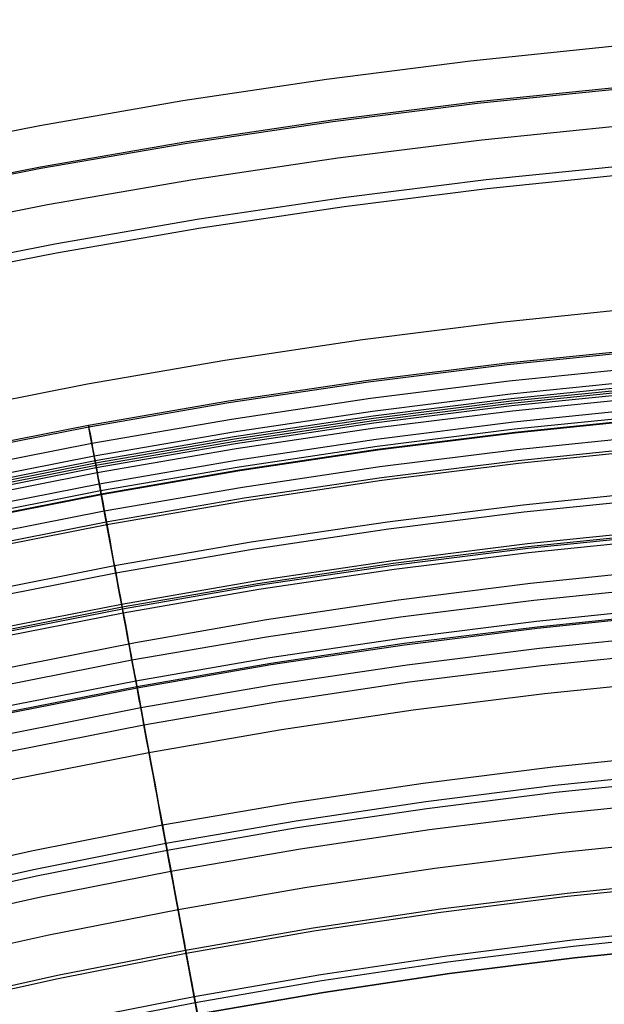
# Model space of a CAD drawing. Header units: millimetres. Extents: x -14 to 488, y -50 to 50.
# Tile 133 of 256: x 291.12 to 294.46, y 30.62 to 36.24. Entities that reach past the tile are written whole.
import ezdxf

# ---------------------------------------------------------------- set-up
doc = ezdxf.new("R2010")
doc.units = ezdxf.units.MM
doc.header["$MEASUREMENT"] = 0
doc.layers.add('Default', color=7, linetype='Continuous')

msp = doc.modelspace()

# ---------------------------------------------------------------- linework, layer by layer
at = {"layer": 'Default'}
for points in [[(297.8295, 36.2367), (297.0008, 36.2272), (296.1725, 36.1987), (295.3451, 36.1513), (294.519, 36.085), (293.6946, 35.9999), (292.8723, 35.8959), (292.0527, 35.7732), (291.236, 35.6317), (290.3741, 35.4614), (289.5165, 35.2702), (288.6639, 35.0582), (287.8166, 34.8257), (286.9752, 34.5727), (286.1401, 34.2994), (285.3119, 34.0059), (284.4911, 33.6925), (283.6444, 33.3448)], [(283.7117, 33.1311), (284.5405, 33.4712), (285.3732, 33.789), (286.2089, 34.0845), (287.0468, 34.3578), (287.8861, 34.6091), (288.7259, 34.8386), (289.5655, 35.0463), (290.4041, 35.2326), (291.241, 35.3977), (292.0753, 35.542), (292.9066, 35.6658), (293.7339, 35.7693), (294.5568, 35.8531), (295.3745, 35.9175), (296.1866, 35.9629), (296.9924, 35.9899), (297.7914, 35.9987), (298.5904, 35.9899)], [(283.7153, 33.1226), (284.5439, 33.4626), (285.3763, 33.7803), (286.2118, 34.0758), (287.0495, 34.3491), (287.8886, 34.6003), (288.7282, 34.8297), (289.5676, 35.0373), (290.406, 35.2236), (291.2426, 35.3887), (292.0768, 35.5329), (292.9078, 35.6567), (293.7349, 35.7602), (294.5576, 35.844), (295.3751, 35.9083), (296.187, 35.9538), (296.9926, 35.9807), (297.7914, 35.9895), (298.5902, 35.9807)], [(283.7976, 32.9289), (284.6213, 33.2669), (285.4489, 33.5828), (286.2795, 33.8765), (287.1123, 34.1482), (287.9465, 34.3979), (288.7812, 34.626), (289.6157, 34.8324), (290.4492, 35.0176), (291.2809, 35.1817), (292.1102, 35.3251), (292.9364, 35.4481), (293.7587, 35.5511), (294.5765, 35.6343), (295.3893, 35.6983), (296.1964, 35.7435), (296.9973, 35.7702), (297.7914, 35.7791), (298.5856, 35.7702)], [(283.8867, 32.7194), (284.7051, 33.0552), (285.5275, 33.3691), (286.3528, 33.6609), (287.1803, 33.9309), (288.0092, 34.179), (288.8386, 34.4056), (289.6677, 34.6108), (290.4959, 34.7947), (291.3224, 34.9578), (292.1464, 35.1003), (292.9673, 35.2225), (293.7843, 35.3248), (294.597, 35.4075), (295.4046, 35.4711), (296.2065, 35.516), (297.0023, 35.5426), (297.7914, 35.5514), (298.5805, 35.5426)], [(283.9067, 32.6721), (284.724, 33.0075), (285.5452, 33.3209), (286.3693, 33.6123), (287.1956, 33.8818), (288.0233, 34.1297), (288.8515, 34.3559), (289.6795, 34.5608), (290.5065, 34.7445), (291.3317, 34.9073), (292.1545, 35.0496), (292.9742, 35.1716), (293.7901, 35.2738), (294.6016, 35.3564), (295.408, 35.4199), (296.2088, 35.4647), (297.0035, 35.4913), (297.7914, 35.5), (298.5794, 35.4913)], [(297.8295, 34.7367), (297.0351, 34.7276), (296.2411, 34.7003), (295.4479, 34.6548), (294.656, 34.5913), (293.8657, 34.5097), (293.0775, 34.41), (292.2918, 34.2924), (291.509, 34.1568), (290.6827, 33.9935), (289.8607, 33.8102), (289.0433, 33.607), (288.2311, 33.3841), (287.4245, 33.1415), (286.624, 32.8796), (285.8301, 32.5983), (285.0433, 32.2978), (284.2316, 31.9645)], [(297.8295, 34.7367), (297.0351, 34.7276), (296.2411, 34.7003), (295.4479, 34.6548), (294.656, 34.5913), (293.8657, 34.5097), (293.0775, 34.41), (292.2918, 34.2924), (291.509, 34.1568), (290.6827, 33.9935), (289.8607, 33.8102), (289.0433, 33.607), (288.2311, 33.3841), (287.4245, 33.1415), (286.624, 32.8796), (285.8301, 32.5983), (285.0433, 32.2978), (284.2316, 31.9645)], [(284.2984, 31.7506), (285.0926, 32.0765), (285.8906, 32.3811), (286.6915, 32.6643), (287.4945, 32.9262), (288.2988, 33.167), (289.1037, 33.3869), (289.9083, 33.586), (290.7119, 33.7645), (291.5139, 33.9228), (292.3135, 34.061), (293.1101, 34.1796), (293.903, 34.2789), (294.6915, 34.3592), (295.4752, 34.4209), (296.2534, 34.4644), (297.0257, 34.4902), (297.7914, 34.4987), (298.5571, 34.4902)], [(284.302, 31.7421), (285.096, 32.068), (285.8938, 32.3724), (286.6944, 32.6556), (287.4972, 32.9174), (288.3013, 33.1582), (289.106, 33.378), (289.9104, 33.577), (290.7138, 33.7555), (291.5156, 33.9137), (292.315, 34.052), (293.1113, 34.1705), (293.904, 34.2698), (294.6924, 34.35), (295.4758, 34.4117), (296.2539, 34.4552), (297.0259, 34.481), (297.7914, 34.4895), (298.5569, 34.481)], [(284.3391, 31.6547), (285.1309, 31.9797), (285.9265, 32.2833), (286.725, 32.5657), (287.5256, 32.8268), (288.3275, 33.0669), (289.1299, 33.2861), (289.9321, 33.4846), (290.7333, 33.6626), (291.5329, 33.8204), (292.3301, 33.9582), (293.1242, 34.0765), (293.9147, 34.1754), (294.7009, 34.2555), (295.4822, 34.317), (296.2581, 34.3604), (297.028, 34.3861), (297.7914, 34.3946), (298.5548, 34.3861)], [(284.3679, 31.5869), (285.1581, 31.9112), (285.9519, 32.2142), (286.7487, 32.4959), (287.5476, 32.7565), (288.3477, 32.9961), (289.1484, 33.2148), (289.9489, 33.4129), (290.7484, 33.5905), (291.5463, 33.7479), (292.3418, 33.8855), (293.1342, 34.0035), (293.923, 34.1022), (294.7075, 34.1821), (295.4872, 34.2435), (296.2614, 34.2868), (297.0296, 34.3125), (297.7914, 34.3209), (298.5532, 34.3125)], [(284.3787, 31.5616), (285.1682, 31.8856), (285.9614, 32.1883), (286.7576, 32.4699), (287.5558, 32.7302), (288.3553, 32.9696), (289.1554, 33.1882), (289.9552, 33.3861), (290.7541, 33.5636), (291.5513, 33.7209), (292.3461, 33.8583), (293.138, 33.9762), (293.9261, 34.0749), (294.71, 34.1547), (295.489, 34.216), (296.2626, 34.2593), (297.0302, 34.285), (297.7914, 34.2934), (298.5526, 34.285)], [(284.3841, 31.5488), (285.1733, 31.8727), (285.9662, 32.1753), (286.762, 32.4567), (287.5599, 32.717), (288.3591, 32.9563), (289.1589, 33.1747), (289.9584, 33.3725), (290.7569, 33.5499), (291.5538, 33.7072), (292.3483, 33.8446), (293.1398, 33.9624), (293.9277, 34.061), (294.7112, 34.1408), (295.4899, 34.2021), (296.2632, 34.2454), (297.0305, 34.271), (297.7914, 34.2795), (298.5523, 34.271)], [(283.6225, 31.153), (284.4059, 31.4976), (285.1938, 31.8209), (285.9854, 32.123), (286.7799, 32.4039), (287.5765, 32.6638), (288.3745, 32.9027), (289.1729, 33.1208), (289.9711, 33.3183), (290.7684, 33.4954), (291.5639, 33.6524), (292.3572, 33.7896), (293.1474, 33.9072), (293.934, 34.0057), (294.7163, 34.0854), (295.4937, 34.1466), (296.2657, 34.1898), (297.0318, 34.2154), (297.7914, 34.2238), (298.551, 34.2154)], [(284.3892, 31.5367), (285.1781, 31.8605), (285.9707, 32.163), (286.7662, 32.4443), (287.5638, 32.7045), (288.3627, 32.9437), (289.1622, 33.162), (289.9614, 33.3598), (290.7596, 33.5371), (291.5562, 33.6943), (292.3504, 33.8316), (293.1416, 33.9494), (293.9292, 34.048), (294.7124, 34.1278), (295.4908, 34.1891), (296.2638, 34.2323), (297.0308, 34.2579), (297.7914, 34.2664), (298.552, 34.2579)], [(284.3946, 31.5242), (285.1832, 31.8478), (285.9755, 32.1501), (286.7706, 32.4313), (287.5679, 32.6914), (288.3665, 32.9305), (289.1656, 33.1488), (289.9645, 33.3465), (290.7624, 33.5237), (291.5587, 33.6809), (292.3526, 33.8182), (293.1435, 33.9359), (293.9307, 34.0344), (294.7137, 34.1142), (295.4917, 34.1754), (296.2644, 34.2187), (297.0311, 34.2443), (297.7914, 34.2527), (298.5517, 34.2443)], [(283.6492, 31.0943), (284.4311, 31.4382), (285.2175, 31.761), (286.0077, 32.0625), (286.8007, 32.3429), (287.5958, 32.6023), (288.3922, 32.8408), (289.1891, 33.0585), (289.9858, 33.2556), (290.7816, 33.4324), (291.5757, 33.5891), (292.3674, 33.726), (293.1561, 33.8434), (293.9412, 33.9417), (294.722, 34.0212), (295.498, 34.0823), (296.2686, 34.1254), (297.0332, 34.1509), (297.7914, 34.1593), (298.5496, 34.1509)], [(283.6659, 31.0576), (284.4469, 31.4011), (285.2324, 31.7234), (286.0216, 32.0246), (286.8137, 32.3047), (287.6078, 32.5638), (288.4033, 32.8019), (289.1993, 33.0194), (289.9951, 33.2163), (290.7899, 33.3928), (291.583, 33.5494), (292.3738, 33.6861), (293.1616, 33.8034), (293.9458, 33.9015), (294.7257, 33.981), (295.5007, 34.042), (296.2704, 34.085), (297.0341, 34.1106), (297.7914, 34.119), (298.5487, 34.1106)], [(283.6733, 31.0413), (284.4539, 31.3846), (285.239, 31.7068), (286.0278, 32.0078), (286.8194, 32.2877), (287.6132, 32.5467), (288.4082, 32.7847), (289.2038, 33.002), (289.9991, 33.1988), (290.7935, 33.3753), (291.5863, 33.5317), (292.3767, 33.6684), (293.1641, 33.7856), (293.9478, 33.8837), (294.7273, 33.9631), (295.5019, 34.0241), (296.2712, 34.0671), (297.0345, 34.0926), (297.7914, 34.101), (298.5483, 34.0926)], [(283.6749, 31.0377), (284.4554, 31.381), (285.2404, 31.7031), (286.0291, 32.0041), (286.8207, 32.2841), (287.6143, 32.543), (288.4093, 32.781), (289.2048, 32.9983), (290, 33.1951), (290.7943, 33.3715), (291.587, 33.5279), (292.3773, 33.6646), (293.1646, 33.7818), (293.9482, 33.8799), (294.7276, 33.9592), (295.5022, 34.0202), (296.2714, 34.0633), (297.0346, 34.0888), (297.7914, 34.0972), (298.5482, 34.0888)], [(283.7145, 30.9507), (284.4928, 31.293), (285.2756, 31.6142), (286.0621, 31.9144), (286.8515, 32.1935), (287.6429, 32.4517), (288.4356, 32.689), (289.2289, 32.9057), (290.0219, 33.1019), (290.814, 33.2779), (291.6044, 33.4339), (292.3925, 33.5702), (293.1776, 33.687), (293.959, 33.7849), (294.7362, 33.864), (295.5086, 33.9248), (296.2756, 33.9677), (297.0367, 33.9932), (297.7914, 34.0015), (298.5461, 33.9932)], [(283.7407, 30.8931), (284.5176, 31.2347), (285.2989, 31.5554), (286.0839, 31.855), (286.8718, 32.1336), (287.6618, 32.3913), (288.453, 32.6282), (289.2448, 32.8445), (290.0364, 33.0403), (290.827, 33.216), (291.6159, 33.3716), (292.4025, 33.5077), (293.1862, 33.6243), (293.9661, 33.722), (294.7419, 33.8009), (295.5129, 33.8617), (296.2784, 33.9045), (297.0381, 33.9299), (297.7914, 33.9382), (298.5447, 33.9299)], [(283.7473, 30.8787), (284.5238, 31.2202), (285.3047, 31.5407), (286.0894, 31.8401), (286.8769, 32.1186), (287.6665, 32.3762), (288.4574, 32.613), (289.2488, 32.8292), (290.04, 33.0249), (290.8302, 33.2005), (291.6188, 33.3561), (292.405, 33.4921), (293.1883, 33.6087), (293.9679, 33.7063), (294.7433, 33.7852), (295.5139, 33.8459), (296.2791, 33.8887), (297.0385, 33.9141), (297.7914, 33.9224), (298.5444, 33.9141)], [(283.846, 30.6616), (284.6171, 31.0007), (285.3925, 31.3189), (286.1717, 31.6162), (286.9537, 31.8928), (287.7377, 32.1485), (288.523, 32.3837), (289.3088, 32.5983), (290.0945, 32.7927), (290.8791, 32.967), (291.6622, 33.1216), (292.4429, 33.2566), (293.2207, 33.3723), (293.9948, 33.4692), (294.7648, 33.5476), (295.5299, 33.6079), (296.2898, 33.6504), (297.0438, 33.6756), (297.7914, 33.6839), (298.5391, 33.6756)], [(283.8631, 30.6241), (284.6332, 30.9628), (285.4077, 31.2806), (286.1859, 31.5776), (286.9669, 31.8538), (287.75, 32.1092), (288.5343, 32.3441), (289.3192, 32.5585), (290.1039, 32.7526), (290.8876, 32.9267), (291.6697, 33.0811), (292.4494, 33.2159), (293.2263, 33.3315), (293.9995, 33.4283), (294.7685, 33.5066), (295.5327, 33.5668), (296.2916, 33.6093), (297.0447, 33.6344), (297.7914, 33.6427), (298.5381, 33.6344)], [(283.8632, 30.6238), (284.6333, 30.9625), (285.4078, 31.2804), (286.186, 31.5773), (286.967, 31.8535), (287.7501, 32.109), (288.5344, 32.3438), (289.3193, 32.5582), (290.1039, 32.7524), (290.8877, 32.9265), (291.6697, 33.0808), (292.4495, 33.2156), (293.2263, 33.3313), (293.9995, 33.4281), (294.7685, 33.5064), (295.5327, 33.5665), (296.2916, 33.609), (297.0447, 33.6342), (297.7914, 33.6425), (298.5381, 33.6342)], [(283.9383, 30.4587), (284.7042, 30.7956), (285.4746, 31.1117), (286.2486, 31.4071), (287.0254, 31.6818), (287.8042, 31.9358), (288.5843, 32.1694), (289.365, 32.3827), (290.1454, 32.5758), (290.9249, 32.7489), (291.7027, 32.9024), (292.4783, 33.0365), (293.2509, 33.1516), (294.0199, 33.2478), (294.7848, 33.3257), (295.5449, 33.3856), (296.2997, 33.4278), (297.0487, 33.4528), (297.7914, 33.4611), (298.5341, 33.4528)], [(283.9451, 30.4438), (284.7106, 30.7805), (285.4806, 31.0965), (286.2542, 31.3917), (287.0306, 31.6663), (287.8091, 31.9202), (288.5888, 32.1537), (289.3691, 32.3668), (290.1491, 32.5598), (290.9282, 32.7329), (291.7057, 32.8863), (292.4809, 33.0204), (293.2531, 33.1353), (294.0218, 33.2316), (294.7863, 33.3094), (295.546, 33.3692), (296.3004, 33.4114), (297.0491, 33.4364), (297.7914, 33.4447), (298.5337, 33.4364)], [(283.9496, 30.4339), (284.7149, 30.7705), (285.4846, 31.0864), (286.258, 31.3815), (287.0341, 31.656), (287.8123, 31.9098), (288.5918, 32.1432), (289.3718, 32.3563), (290.1516, 32.5492), (290.9305, 32.7223), (291.7077, 32.8756), (292.4826, 33.0096), (293.2546, 33.1246), (294.023, 33.2207), (294.7872, 33.2986), (295.5467, 33.3584), (296.3009, 33.4006), (297.0493, 33.4256), (297.7914, 33.4338), (298.5335, 33.4256)], [(283.9593, 30.4125), (284.7241, 30.7489), (285.4932, 31.0645), (286.2661, 31.3595), (287.0417, 31.6337), (287.8193, 31.8874), (288.5983, 32.1207), (289.3777, 32.3336), (290.157, 32.5264), (290.9353, 32.6993), (291.712, 32.8526), (292.4863, 32.9865), (293.2578, 33.1013), (294.0256, 33.1974), (294.7893, 33.2752), (295.5483, 33.3349), (296.302, 33.3771), (297.0498, 33.4021), (297.7914, 33.4103), (298.533, 33.4021)], [(297.8295, 33.2367), (297.0694, 33.2279), (296.3097, 33.2018), (295.5508, 33.1584), (294.793, 33.0976), (294.0369, 33.0195), (293.2827, 32.9241), (292.5309, 32.8116), (291.7819, 32.6818), (290.9913, 32.5256), (290.2048, 32.3502), (289.4227, 32.1558), (288.6455, 31.9425), (287.8738, 31.7104), (287.1079, 31.4598), (286.3482, 31.1906), (285.5954, 30.9031), (284.8188, 30.5842), (284.0505, 30.2458)], [(297.8295, 33.2367), (297.0694, 33.2279), (296.3097, 33.2018), (295.5508, 33.1584), (294.793, 33.0976), (294.0369, 33.0195), (293.2827, 32.9241), (292.5309, 32.8116), (291.7819, 32.6818), (290.9913, 32.5256), (290.2048, 32.3502), (289.4227, 32.1558), (288.6455, 31.9425), (287.8738, 31.7104), (287.1079, 31.4598), (286.3482, 31.1906), (285.5954, 30.9031), (284.8188, 30.5842), (284.0505, 30.2458)], [(284.0727, 30.1632), (284.8312, 30.4968), (285.5941, 30.8098), (286.3605, 31.1024), (287.1298, 31.3744), (287.9011, 31.626), (288.6737, 31.8573), (289.4467, 32.0685), (290.2196, 32.2597), (290.9915, 32.4312), (291.7618, 32.5832), (292.5298, 32.716), (293.295, 32.8299), (294.0565, 32.9252), (294.814, 33.0024), (295.5667, 33.0616), (296.3142, 33.1035), (297.0559, 33.1282), (297.7914, 33.1364), (298.5269, 33.1282)], [(284.1226, 30.0534), (284.8783, 30.3858), (285.6385, 30.6977), (286.4021, 30.9892), (287.1686, 31.2602), (287.9371, 31.5109), (288.7068, 31.7414), (289.4771, 31.9518), (290.2471, 32.1423), (291.0162, 32.3132), (291.7837, 32.4646), (292.549, 32.597), (293.3113, 32.7105), (294.0701, 32.8054), (294.8248, 32.8823), (295.5748, 32.9413), (296.3196, 32.983), (297.0586, 33.0077), (297.7914, 33.0158), (298.5242, 33.0077)], [(298.5235, 32.9734), (297.7914, 32.9815), (297.0594, 32.9734), (296.3211, 32.9487), (295.5771, 32.9071), (294.8279, 32.8481), (294.074, 32.7713), (293.316, 32.6764), (292.5544, 32.5631), (291.79, 32.4309), (291.0233, 32.2796), (290.255, 32.1089), (289.4857, 31.9186), (288.7163, 31.7084), (287.9473, 31.4781), (287.1797, 31.2277), (286.414, 30.9569), (285.6511, 30.6658), (284.8918, 30.3542), (284.1368, 30.0222)], [(284.1393, 30.0168), (284.8941, 30.3488), (285.6533, 30.6603), (286.416, 30.9514), (287.1815, 31.2221), (287.9491, 31.4725), (288.7179, 31.7027), (289.4872, 31.9129), (290.2563, 32.1032), (291.0245, 32.2738), (291.7911, 32.4251), (292.5554, 32.5573), (293.3168, 32.6706), (294.0746, 32.7655), (294.8284, 32.8422), (295.5775, 32.9012), (296.3213, 32.9428), (297.0595, 32.9675), (297.7914, 32.9756), (298.5233, 32.9675)], [(284.187, 29.9118), (284.9392, 30.2426), (285.6957, 30.5531), (286.4558, 30.8432), (287.2187, 31.1129), (287.9835, 31.3624), (288.7496, 31.5918), (289.5163, 31.8012), (290.2827, 31.9909), (291.0482, 32.1609), (291.8121, 32.3117), (292.5737, 32.4434), (293.3324, 32.5563), (294.0876, 32.6509), (294.8388, 32.7273), (295.5852, 32.7861), (296.3265, 32.8276), (297.062, 32.8522), (297.7914, 32.8603), (298.5208, 32.8522)], [(284.2281, 29.8214), (284.978, 30.1512), (285.7323, 30.4607), (286.4901, 30.7499), (287.2506, 31.0189), (288.0132, 31.2676), (288.777, 31.4963), (289.5413, 31.7051), (290.3054, 31.8942), (291.0685, 32.0637), (291.8301, 32.214), (292.5895, 32.3453), (293.3459, 32.4579), (294.0988, 32.5522), (294.8477, 32.6284), (295.5919, 32.687), (296.3309, 32.7284), (297.0643, 32.7529), (297.7914, 32.7609), (298.5186, 32.7529)], [(284.2947, 29.675), (285.0409, 30.0032), (285.7915, 30.3112), (286.5455, 30.599), (287.3024, 30.8666), (288.0612, 31.1142), (288.8212, 31.3417), (289.5818, 31.5495), (290.3421, 31.7376), (291.1015, 31.9063), (291.8594, 32.0559), (292.615, 32.1865), (293.3677, 32.2986), (294.117, 32.3924), (294.8621, 32.4683), (295.6027, 32.5266), (296.3381, 32.5677), (297.0678, 32.5921), (297.7914, 32.6001), (298.515, 32.5921)], [(283.7375, 28.9478), (284.4691, 29.2917), (285.2057, 29.6156), (285.9465, 29.9196), (286.6908, 30.2037), (287.4379, 30.4679), (288.1869, 30.7122), (288.9371, 30.9368), (289.6878, 31.1419), (290.4384, 31.3276), (291.188, 31.4941), (291.936, 31.6418), (292.6819, 31.7707), (293.4249, 31.8813), (294.1644, 31.9739), (294.9, 32.0488), (295.631, 32.1064), (296.3569, 32.147), (297.0772, 32.171), (297.7914, 32.179), (298.5057, 32.171)], [(283.7839, 28.8523), (284.513, 29.1951), (285.2472, 29.5179), (285.9856, 29.821), (286.7274, 30.1041), (287.472, 30.3674), (288.2186, 30.6109), (288.9663, 30.8348), (289.7146, 31.0392), (290.4626, 31.2243), (291.2098, 31.3903), (291.9553, 31.5374), (292.6987, 31.6659), (293.4393, 31.7762), (294.1764, 31.8685), (294.9095, 31.9431), (295.6381, 32.0005), (296.3616, 32.041), (297.0795, 32.0649), (297.7914, 32.0728), (298.5033, 32.0649)], [(283.8013, 28.8165), (284.5295, 29.1588), (285.2628, 29.4813), (286.0002, 29.7839), (286.7412, 30.0667), (287.4848, 30.3296), (288.2304, 30.5729), (288.9773, 30.7965), (289.7246, 31.0006), (290.4717, 31.1855), (291.2179, 31.3513), (291.9626, 31.4982), (292.705, 31.6266), (293.4447, 31.7367), (294.1809, 31.8289), (294.9131, 31.9034), (295.6408, 31.9607), (296.3634, 32.0011), (297.0804, 32.0251), (297.7914, 32.033), (298.5024, 32.0251)], [(283.8544, 28.7071), (284.5798, 29.0481), (285.3103, 29.3694), (286.045, 29.6709), (286.7831, 29.9526), (287.5239, 30.2146), (288.2667, 30.4569), (289.0107, 30.6796), (289.7552, 30.883), (290.4995, 31.0672), (291.2429, 31.2323), (291.9847, 31.3787), (292.7243, 31.5066), (293.4612, 31.6163), (294.1946, 31.7081), (294.924, 31.7824), (295.6489, 31.8394), (296.3688, 31.8797), (297.0831, 31.9036), (297.7914, 31.9114), (298.4997, 31.9036)], [(283.9515, 28.507), (284.6719, 28.8456), (285.3973, 29.1646), (286.1269, 29.464), (286.8599, 29.7438), (287.5955, 30.0039), (288.3331, 30.2445), (289.0719, 30.4657), (289.8112, 30.6677), (290.5503, 30.8505), (291.2885, 31.0145), (292.0252, 31.1599), (292.7597, 31.2869), (293.4914, 31.3958), (294.2197, 31.487), (294.944, 31.5608), (295.6639, 31.6175), (296.3787, 31.6574), (297.088, 31.6811), (297.7914, 31.689), (298.4948, 31.6811)], [(284.0544, 28.295), (284.7695, 28.6311), (285.4895, 28.9478), (286.2136, 29.2449), (286.9412, 29.5226), (287.6713, 29.7808), (288.4035, 30.0196), (289.1368, 30.2392), (289.8706, 30.4396), (290.6042, 30.6212), (291.3369, 30.7839), (292.0681, 30.9282), (292.7971, 31.0543), (293.5233, 31.1624), (294.2462, 31.2529), (294.9652, 31.3261), (295.6797, 31.3824), (296.3892, 31.422), (297.0933, 31.4456), (297.7914, 31.4533), (298.4895, 31.4456)], [(284.0621, 28.2792), (284.7768, 28.6151), (285.4964, 28.9316), (286.2201, 29.2286), (286.9472, 29.5061), (287.677, 29.7641), (288.4087, 30.0028), (289.1416, 30.2223), (289.875, 30.4226), (290.6082, 30.604), (291.3405, 30.7667), (292.0713, 30.9109), (292.7999, 31.0369), (293.5257, 31.145), (294.2482, 31.2354), (294.9668, 31.3086), (295.6809, 31.3648), (296.39, 31.4045), (297.0937, 31.428), (297.7914, 31.4357), (298.4892, 31.428)], [(284.172, 28.0529), (284.8809, 28.3861), (285.5947, 28.7001), (286.3127, 28.9947), (287.034, 29.27), (287.7579, 29.526), (288.4838, 29.7628), (289.2108, 29.9804), (289.9383, 30.1792), (290.6657, 30.3591), (291.3921, 30.5205), (292.117, 30.6636), (292.8398, 30.7886), (293.5599, 30.8958), (294.2766, 30.9855), (294.9894, 31.058), (295.6978, 31.1138), (296.4012, 31.1532), (297.0992, 31.1765), (297.7914, 31.1842), (298.4836, 31.1765)], [(284.1871, 28.0218), (284.8952, 28.3547), (285.6083, 28.6682), (286.3254, 28.9625), (287.0459, 29.2375), (287.7691, 29.4932), (288.4941, 29.7297), (289.2203, 29.9472), (289.9471, 30.1457), (290.6736, 30.3255), (291.3992, 30.4867), (292.1233, 30.6296), (292.8453, 30.7544), (293.5646, 30.8615), (294.2805, 30.9511), (294.9925, 31.0236), (295.7001, 31.0793), (296.4028, 31.1186), (297.1, 31.1419), (297.7914, 31.1496), (298.4828, 31.1419)], [(284.2162, 27.9617), (284.9229, 28.2939), (285.6344, 28.6068), (286.35, 28.9005), (287.069, 29.1748), (287.7906, 29.43), (288.514, 29.666), (289.2387, 29.883), (289.9639, 30.0811), (290.6888, 30.2605), (291.4129, 30.4213), (292.1355, 30.5639), (292.8559, 30.6885), (293.5736, 30.7953), (294.288, 30.8848), (294.9985, 30.9571), (295.7046, 31.0127), (296.4057, 31.0519), (297.1015, 31.0752), (297.7914, 31.0828), (298.4813, 31.0752)], [(284.217, 27.9601), (284.9236, 28.2922), (285.6351, 28.6052), (286.3506, 28.8988), (287.0696, 29.1732), (287.7911, 29.4283), (288.5146, 29.6643), (289.2392, 29.8813), (289.9643, 30.0794), (290.6892, 30.2587), (291.4133, 30.4196), (292.1358, 30.5622), (292.8562, 30.6867), (293.5739, 30.7936), (294.2882, 30.883), (294.9986, 30.9553), (295.7047, 31.0109), (296.4058, 31.0501), (297.1015, 31.0734), (297.7914, 31.081), (298.4813, 31.0734)]]:
    msp.add_lwpolyline(points, dxfattribs=at)
at = {"layer": 'Default', "extrusion": (0.983306, 0.181957, 0)}
for points in [[(-20.9555, 24.7553), (-20.9552, 24.722), (-20.954, 24.6885), (-20.9522, 24.6546), (-20.9495, 24.6206), (-20.946, 24.5863), (-20.9417, 24.5518), (-20.9365, 24.5172), (-20.9305, 24.4824), (-20.9236, 24.4475), (-20.9159, 24.4126), (-20.9072, 24.3776), (-20.8976, 24.3426), (-20.8872, 24.3076), (-20.8758, 24.2727), (-20.8635, 24.2379), (-20.8502, 24.2032), (-20.8361, 24.1687), (-20.8209, 24.1343), (-20.8049, 24.1002), (-20.788, 24.0664), (-20.7701, 24.0329), (-20.7513, 23.9997), (-20.7316, 23.9669), (-20.711, 23.9345), (-20.6896, 23.9026), (-20.6672, 23.8712), (-20.6441, 23.8402), (-20.6201, 23.8099), (-20.5953, 23.7801), (-20.5697, 23.751), (-20.5433, 23.7225), (-20.5162, 23.6947), (-20.4884, 23.6676), (-20.4599, 23.6412), (-20.4308, 23.6156), (-20.401, 23.5908), (-20.3706, 23.5668), (-20.3397, 23.5436), (-20.3083, 23.5213), (-20.2764, 23.4998), (-20.244, 23.4793), (-20.2112, 23.4596), (-20.178, 23.4408), (-20.1445, 23.4229), (-20.1107, 23.406), (-20.0766, 23.3899), (-20.0422, 23.3748), (-20.0077, 23.3607), (-19.973, 23.3474), (-19.9382, 23.3351), (-19.9032, 23.3237), (-19.8683, 23.3132), (-19.8333, 23.3037), (-19.7983, 23.295), (-19.7634, 23.2873), (-19.7285, 23.2804), (-19.6937, 23.2744), (-19.6591, 23.2692), (-19.6246, 23.2649), (-19.5903, 23.2614), (-19.5562, 23.2587), (-19.5224, 23.2568), (-19.4888, 23.2557), (-19.4555, 23.2553), (-19.4222, 23.2557), (-19.3887, 23.2568), (-19.3548, 23.2587), (-19.3208, 23.2614), (-19.2865, 23.2649), (-19.252, 23.2692), (-19.2174, 23.2744), (-19.1826, 23.2804), (-19.1477, 23.2873), (-19.1128, 23.295), (-19.0778, 23.3037), (-19.0428, 23.3132), (-19.0078, 23.3237), (-18.9729, 23.3351), (-18.9381, 23.3474), (-18.9034, 23.3607), (-18.8689, 23.3748), (-18.8345, 23.3899), (-18.8004, 23.406), (-18.7666, 23.4229), (-18.7331, 23.4408), (-18.6999, 23.4596), (-18.6671, 23.4793), (-18.6347, 23.4998), (-18.6028, 23.5213), (-18.5714, 23.5436), (-18.5404, 23.5668), (-18.5101, 23.5908), (-18.4803, 23.6156), (-18.4512, 23.6412), (-18.4227, 23.6676), (-18.3949, 23.6947), (-18.3678, 23.7225), (-18.3414, 23.751), (-18.3158, 23.7801), (-18.291, 23.8099), (-18.267, 23.8402), (-18.2438, 23.8712), (-18.2215, 23.9026), (-18.2, 23.9345), (-18.1795, 23.9669), (-18.1598, 23.9997), (-18.141, 24.0329), (-18.1231, 24.0664), (-18.1062, 24.1002), (-18.0901, 24.1343), (-18.075, 24.1687), (-18.0609, 24.2032), (-18.0476, 24.2379), (-18.0353, 24.2727), (-18.0239, 24.3076), (-18.0134, 24.3426), (-18.0039, 24.3776), (-17.9952, 24.4126), (-17.9875, 24.4475), (-17.9806, 24.4824), (-17.9746, 24.5172), (-17.9694, 24.5518), (-17.9651, 24.5863), (-17.9616, 24.6206), (-17.9589, 24.6546), (-17.957, 24.6885), (-17.9559, 24.722), (-17.9555, 24.7553)], [(-17.9555, 24.7553), (-17.9559, 24.7886), (-17.957, 24.8222), (-17.9589, 24.856), (-17.9616, 24.8901), (-17.9651, 24.9244), (-17.9694, 24.9589), (-17.9746, 24.9935), (-17.9806, 25.0283), (-17.9875, 25.0632), (-17.9952, 25.0981), (-18.0039, 25.1331), (-18.0134, 25.1681), (-18.0239, 25.203), (-18.0353, 25.238), (-18.0476, 25.2728), (-18.0609, 25.3075), (-18.075, 25.342), (-18.0901, 25.3764), (-18.1062, 25.4105), (-18.1231, 25.4443), (-18.141, 25.4778), (-18.1598, 25.511), (-18.1795, 25.5438), (-18.2, 25.5762), (-18.2215, 25.6081), (-18.2438, 25.6395), (-18.267, 25.6704), (-18.291, 25.7008), (-18.3158, 25.7306), (-18.3414, 25.7597), (-18.3678, 25.7882), (-18.3949, 25.816), (-18.4227, 25.8431), (-18.4512, 25.8695), (-18.4803, 25.8951), (-18.5101, 25.9199), (-18.5404, 25.9439), (-18.5714, 25.967), (-18.6028, 25.9894), (-18.6347, 26.0108), (-18.6671, 26.0314), (-18.6999, 26.0511), (-18.7331, 26.0699), (-18.7666, 26.0878), (-18.8004, 26.1047), (-18.8345, 26.1208), (-18.8689, 26.1359), (-18.9034, 26.15), (-18.9381, 26.1633), (-18.9729, 26.1756), (-19.0078, 26.187), (-19.0428, 26.1974), (-19.0778, 26.207), (-19.1128, 26.2157), (-19.1477, 26.2234), (-19.1826, 26.2303), (-19.2174, 26.2363), (-19.252, 26.2415), (-19.2865, 26.2458), (-19.3208, 26.2493), (-19.3548, 26.252), (-19.3887, 26.2538), (-19.4222, 26.255), (-19.4555, 26.2553), (-19.4888, 26.255), (-19.5224, 26.2538), (-19.5562, 26.252), (-19.5903, 26.2493), (-19.6246, 26.2458), (-19.6591, 26.2415), (-19.6937, 26.2363), (-19.7285, 26.2303), (-19.7634, 26.2234), (-19.7983, 26.2157), (-19.8333, 26.207), (-19.8683, 26.1974), (-19.9032, 26.187), (-19.9382, 26.1756), (-19.973, 26.1633), (-20.0077, 26.15), (-20.0422, 26.1359), (-20.0766, 26.1208), (-20.1107, 26.1047), (-20.1445, 26.0878), (-20.178, 26.0699), (-20.2112, 26.0511), (-20.244, 26.0314), (-20.2764, 26.0108), (-20.3083, 25.9894), (-20.3397, 25.967), (-20.3706, 25.9439), (-20.401, 25.9199), (-20.4308, 25.8951), (-20.4599, 25.8695), (-20.4884, 25.8431), (-20.5162, 25.816), (-20.5433, 25.7882), (-20.5697, 25.7597), (-20.5953, 25.7306), (-20.6201, 25.7008), (-20.6441, 25.6704), (-20.6672, 25.6395), (-20.6896, 25.6081), (-20.711, 25.5762), (-20.7316, 25.5438), (-20.7513, 25.511), (-20.7701, 25.4778), (-20.788, 25.4443), (-20.8049, 25.4105), (-20.8209, 25.3764), (-20.8361, 25.342), (-20.8502, 25.3075), (-20.8635, 25.2728), (-20.8758, 25.238), (-20.8872, 25.203), (-20.8976, 25.1681), (-20.9072, 25.1331), (-20.9159, 25.0981), (-20.9236, 25.0632), (-20.9305, 25.0283), (-20.9365, 24.9935), (-20.9417, 24.9589), (-20.946, 24.9244), (-20.9495, 24.8901), (-20.9522, 24.856), (-20.954, 24.8222), (-20.9552, 24.7886), (-20.9555, 24.7553)]]:
    msp.add_lwpolyline(points, dxfattribs=at)
at = {"layer": 'Default'}
for points in [[(292.1276, 30.6067, 24.1349), (292.1245, 30.6232, 24.0328), (292.121, 30.6421, 23.931), (292.117, 30.6636, 23.8295), (292.1126, 30.6875, 23.7283), (292.1077, 30.714, 23.6274), (292.1023, 30.743, 23.527), (292.0965, 30.7746, 23.4269), (292.0901, 30.8089, 23.3273), (292.0833, 30.8459, 23.2281), (292.0759, 30.8857, 23.1295), (292.0681, 30.9282, 23.0315), (292.0597, 30.9736, 22.934), (292.0507, 31.0219, 22.8373), (292.0412, 31.0733, 22.7413), (292.0311, 31.1278, 22.6463), (292.0205, 31.1855, 22.5522), (292.0092, 31.2465, 22.4592), (291.9973, 31.3108, 22.3674), (291.9847, 31.3787, 22.2769), (291.9715, 31.4501, 22.1879), (291.9576, 31.5252, 22.1004), (291.9504, 31.5641, 22.0573), (291.943, 31.604, 22.0148), (291.9355, 31.6448, 21.9727), (291.9277, 31.6866, 21.9312), (291.9198, 31.7293, 21.8903), (291.9117, 31.773, 21.8499), (291.9035, 31.8176, 21.8102), (291.895, 31.8633, 21.7712), (291.8864, 31.9099, 21.7328), (291.8776, 31.9576, 21.6951), (291.8686, 32.0062, 21.6582), (291.8561, 32.0739, 21.6089), (291.8527, 32.0923, 21.5949), (291.8492, 32.111, 21.58), (291.8456, 32.1303, 21.5641), (291.8419, 32.1501, 21.547), (291.8382, 32.1707, 21.5286), (291.8301, 32.214, 21.4878), (291.8215, 32.2609, 21.4406), (291.8121, 32.3117, 21.3865), (291.8019, 32.3664, 21.3251), (291.7911, 32.4251, 21.2559), (291.7799, 32.4857, 21.1817), (291.7689, 32.5447, 21.1064), (291.7582, 32.6026, 21.0288), (291.7477, 32.6596, 20.9477), (291.7372, 32.7161, 20.8617), (291.7268, 32.7725, 20.7696), (291.7163, 32.8291, 20.6701), (291.7057, 32.8863, 20.5619), (291.695, 32.9443, 20.4437), (291.6841, 33.003, 20.3146), (291.6732, 33.0622, 20.1733), (291.6622, 33.1216, 20.0188), (291.6512, 33.1809, 19.85), (291.6403, 33.24, 19.666), (291.6294, 33.2985, 19.4661), (291.6188, 33.3561, 19.2492), (291.6083, 33.4125, 19.0146), (291.5982, 33.4674, 18.7616), (291.5884, 33.5204, 18.4896), (291.579, 33.5713, 18.1978), (291.57, 33.6199, 17.8856), (291.5615, 33.6657, 17.5523), (291.5463, 33.7479, 16.8199), (291.5337, 33.8158, 15.9953), (291.5242, 33.8674, 15.073), (291.518, 33.9006, 14.0477), (291.5139, 33.9228, 6.8571), (291.5142, 33.9212, 6.6768), (291.5151, 33.9162, 6.5005), (291.5166, 33.9081, 6.328), (291.5187, 33.8967, 6.1595), (291.5214, 33.8822, 5.995), (291.5247, 33.8646, 5.8344), (291.5285, 33.844, 5.6777), (291.5329, 33.8204, 5.5249), (291.5378, 33.7939, 5.3761), (291.5432, 33.7645, 5.2312), (291.5492, 33.7324, 5.0901), (291.5556, 33.6975, 4.9527), (291.5626, 33.6599, 4.8191), (291.57, 33.6198, 4.6892), (291.5779, 33.577, 4.5629), (291.5863, 33.5317, 4.4401), (291.5951, 33.484, 4.3209), (291.6044, 33.4338, 4.2051), (291.6141, 33.3812, 4.0926), (291.6243, 33.3261, 3.9832), (291.635, 33.2685, 3.8769), (291.6461, 33.2085, 3.7736), (291.6577, 33.146, 3.6731), (291.6697, 33.0811, 3.5754), (291.6822, 33.0136, 3.4802), (291.6951, 32.9436, 3.3876), (291.7086, 32.871, 3.2975), (291.7225, 32.7956, 3.2097), (291.737, 32.7173, 3.1242), (291.752, 32.6362, 3.0408), (291.7676, 32.552, 2.9595), (291.7837, 32.4646, 2.8803), (291.8005, 32.3741, 2.803), (291.8179, 32.2803, 2.7276), (291.8359, 32.183, 2.6541), (291.8545, 32.0822, 2.5825), (291.8738, 31.9778, 2.5129), (291.8938, 31.8697, 2.4451), (291.9146, 31.7577, 2.3794), (291.936, 31.6418, 2.3155), (291.9582, 31.5218, 2.2536), (291.9812, 31.3977, 2.1937), (292.0049, 31.2694, 2.1359), (292.0294, 31.137, 2.0801), (292.0547, 31.0003, 2.0266), (292.0808, 30.8592, 1.9753), (292.1078, 30.7138, 1.9264), (292.1355, 30.5639, 1.8798)], [(292.1653, 30.4027, 73.662), (291.9553, 31.5374, 64.6938), (291.8065, 32.3416, 57.0709), (291.7077, 32.8756, 50.6988), (291.6044, 33.4339, 40.8885), (291.5538, 33.7072, 33.3186), (291.5494, 33.7312, 31.5171), (291.5513, 33.7209, 30.987), (291.5532, 33.7105, 30.7366), (291.5558, 33.6964, 30.4965), (291.5591, 33.6785, 30.267), (291.5632, 33.6566, 30.0486), (291.568, 33.6307, 29.8417), (291.5735, 33.6007, 29.6466), (291.5766, 33.5841, 29.5536), (291.5799, 33.5665, 29.4637), (291.5833, 33.5478, 29.3769), (291.587, 33.5279, 29.2934), (291.5909, 33.5069, 29.2124), (291.595, 33.4847, 29.1332), (291.5993, 33.4613, 29.056), (291.6038, 33.4369, 28.9806), (291.6086, 33.4114, 28.9071), (291.6135, 33.3849, 28.8356), (291.6185, 33.3575, 28.766), (291.6237, 33.3293, 28.6984), (291.6291, 33.3003, 28.6328), (291.6346, 33.2706, 28.5692), (291.6402, 33.2403, 28.5076), (291.6459, 33.2093, 28.448), (291.6518, 33.1778, 28.3905), (291.6577, 33.1459, 28.3351), (291.6637, 33.1135, 28.2818), (291.6697, 33.0808, 28.2306), (291.6758, 33.0478, 28.1816), (291.682, 33.0147, 28.1347), (291.6881, 32.9814, 28.0899), (291.6943, 32.9481, 28.0473), (291.7004, 32.915, 28.0068), (291.7065, 32.882, 27.9685), (291.7126, 32.8493, 27.9323), (291.7185, 32.817, 27.8982), (291.7244, 32.7851, 27.8663), (291.7302, 32.7538, 27.8366), (291.7359, 32.7232, 27.8089), (291.7414, 32.6933, 27.7835), (291.7468, 32.6643, 27.7602), (291.752, 32.6362, 27.739), (291.757, 32.6091, 27.72), (291.7594, 32.596, 27.7112), (291.7659, 32.5614, 27.6896), (291.7693, 32.5427, 27.6786), (291.7709, 32.5342, 27.6738), (291.7724, 32.5261, 27.6694), (291.7738, 32.5182, 27.6653), (291.7753, 32.5103, 27.6615), (291.7768, 32.5023, 27.6579), (291.7783, 32.4941, 27.6544), (291.7799, 32.4854, 27.651), (291.7816, 32.4762, 27.6475), (291.7854, 32.4556, 27.6402), (291.79, 32.4309, 27.6319)], [(291.79, 32.4309, 27.6319), (291.8022, 32.3651, 27.6112), (291.8142, 32.3001, 27.5885), (291.8261, 32.2359, 27.5639), (291.8378, 32.1725, 27.5375), (291.8494, 32.1101, 27.5093), (291.8607, 32.0486, 27.4795), (291.8719, 31.9881, 27.448), (291.8829, 31.9287, 27.4149), (291.8937, 31.8705, 27.3804), (291.9043, 31.8134, 27.3444), (291.9146, 31.7575, 27.307), (291.9247, 31.7029, 27.2683), (291.9346, 31.6496, 27.2284), (291.9442, 31.5977, 27.1873), (291.9535, 31.5472, 27.145), (291.9626, 31.4982, 27.1017), (291.9714, 31.4507, 27.0575), (291.9799, 31.4047, 27.0123), (291.9881, 31.3603, 26.9662), (291.9961, 31.3173, 26.9194), (292.0038, 31.2758, 26.8719), (292.0112, 31.2357, 26.8237), (292.0183, 31.1971, 26.7749), (292.0252, 31.1599, 26.7256), (292.0318, 31.1241, 26.6759), (292.0382, 31.0897, 26.6258), (292.0443, 31.0567, 26.5753), (292.0502, 31.025, 26.5245), (292.0558, 30.9946, 26.4734), (292.0612, 30.9655, 26.422), (292.0663, 30.9376, 26.3705), (292.0713, 30.9109, 26.3188), (292.076, 30.8855, 26.267), (292.0805, 30.8611, 26.215), (292.0848, 30.838, 26.163), (292.0888, 30.8159, 26.1109), (292.0927, 30.795, 26.0586), (292.0964, 30.7751, 26.0063), (292.0999, 30.7563, 25.954), (292.1032, 30.7384, 25.9016), (292.1092, 30.7057, 25.7967), (292.1146, 30.6768, 25.6917), (292.1193, 30.6515, 25.5867), (292.1233, 30.6296, 25.4818), (292.1268, 30.6108, 25.3771)]]:
    msp.add_polyline3d(points, dxfattribs=at)

doc.saveas('drawing.dxf')
